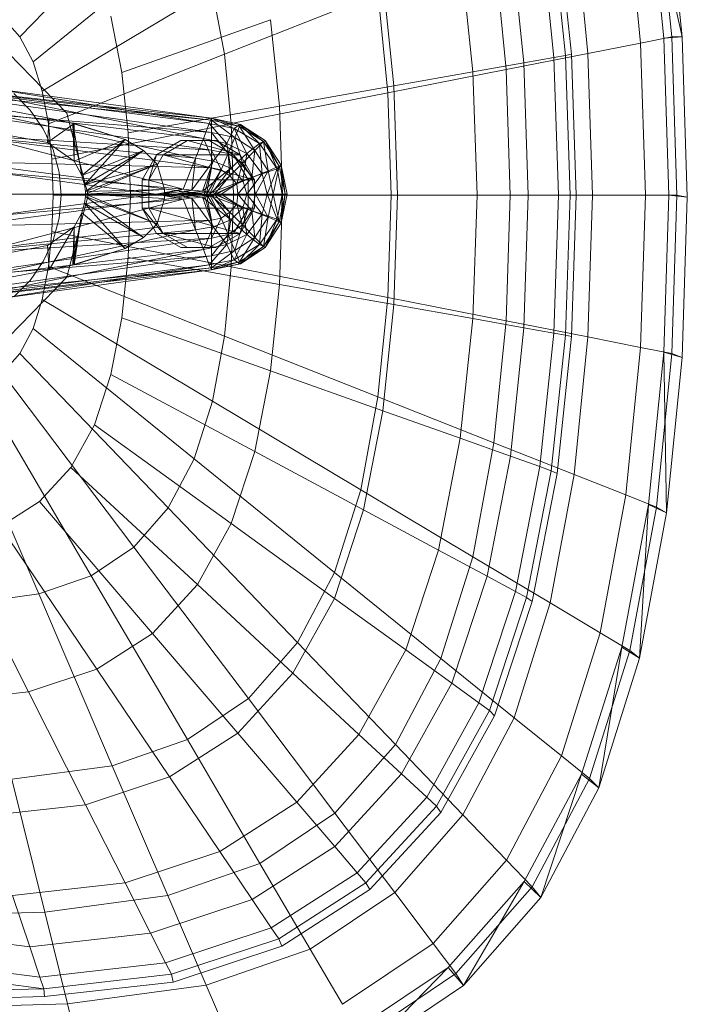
# Model space of a CAD drawing. Header units: metres. Extents: x 391.1 to 427.5, y 12.5 to 28.4.
# Tile 90 of 209: x 403.521 to 403.654, y 26.525 to 26.72. Entities that reach past the tile are written whole.
import ezdxf

# ---------------------------------------------------------------- set-up
doc = ezdxf.new("R2010")
doc.units = ezdxf.units.M
doc.layers.add('02_MOBILIARIO', color=7, linetype='Continuous', lineweight=18)
doc.layers.add('A-DETL-____-MBND', color=7, linetype='Continuous', lineweight=18)

# ---------------------------------------------------------------- blocks, each defined once
blk = doc.blocks.new('Family - Rentamans PA-152299-03_CLI_AIGUA_P0A')
at = {"layer": 'A-DETL-____-MBND', "color": 253, "true_color": 0xaaaaaa}
for p, q in [((0.16218, 0.24466), (0.13282, 0.21409)), ((0.26035, 0.21386), (0.2573, 0.24402)), ((0.26398, 0.21415), (0.2573, 0.24402)), ((0.26192, 0.2141), (0.25887, 0.24449)), ((0.26398, 0.21415), (0.26089, 0.24493)), ((0.25575, 0.21289), (0.25282, 0.2421)), ((0.24532, 0.21083), (0.24258, 0.23805)), ((0.2358, 0.23649), (0.23859, 0.21004)), ((0.23806, 0.23729), (0.24088, 0.21045)), ((0.23919, 0.23784), (0.24205, 0.21072)), ((0.16731, 0.23496), (0.13541, 0.20918)), ((0.22995, 0.23441), (0.23263, 0.20898)), ((0.22004, 0.23089), (0.22254, 0.20719)), ((0.22913, 0.20764), (0.2267, 0.23178)), ((0.20468, 0.22542), (0.20689, 0.20442)), ((0.17092, 0.2235), (0.13724, 0.20338)), ((0.17092, 0.2235), (0.1733, 0.21066)), ((0.20373, 0.22269), (0.1733, 0.21066)), ((0.20373, 0.22269), (0.2057, 0.20303)), ((0.12937, 0.21801), (0.13282, 0.21409)), ((0.15084, 0.21822), (0.15302, 0.20705)), ((0.15302, 0.20705), (0.18245, 0.21752)), ((0.18245, 0.21752), (0.18425, 0.2004)), ((0.13282, 0.21409), (0.13541, 0.20918)), ((0.24532, 0.21083), (0.25575, 0.21289)), ((0.25576, 0.21288), (0.26192, 0.2141)), ((0.25672, 0.18276), (0.25576, 0.21288)), ((0.26398, 0.21415), (0.26035, 0.21386)), ((0.26136, 0.18276), (0.26035, 0.21386)), ((0.26192, 0.2141), (0.26398, 0.21415)), ((0.26293, 0.18276), (0.26192, 0.2141)), ((0.265, 0.1824), (0.26398, 0.21415)), ((0.13052, 0.21088), (0.1421, 0.19899)), ((0.1421, 0.19899), (0.13052, 0.21088)), ((0.1733, 0.21066), (0.13844, 0.19688)), ((0.1733, 0.21066), (0.17468, 0.19692)), ((0.22913, 0.20764), (0.24532, 0.21083)), ((0.24088, 0.21045), (0.24205, 0.21072)), ((0.24205, 0.21072), (0.24299, 0.18276)), ((0.24622, 0.18276), (0.24532, 0.21083)), ((0.13541, 0.20918), (0.13724, 0.20338)), ((0.22254, 0.20719), (0.23263, 0.20898)), ((0.23263, 0.20898), (0.23859, 0.21004)), ((0.23263, 0.20898), (0.23351, 0.18276)), ((0.23859, 0.21004), (0.24088, 0.21045)), ((0.23859, 0.21004), (0.2395, 0.18276)), ((0.24088, 0.21045), (0.24181, 0.18276)), ((0.08657, 0.20799), (0.13857, 0.19799)), ((0.08657, 0.20799), (0.13857, 0.19799)), ((0.15302, 0.20705), (0.15427, 0.19509)), ((0.2057, 0.20303), (0.22913, 0.20764)), ((0.20689, 0.20442), (0.22254, 0.20719)), ((0.22254, 0.20719), (0.22336, 0.18276)), ((0.22993, 0.18276), (0.22913, 0.20764)), ((0.13827, 0.19319), (0.08227, 0.20349)), ((0.13827, 0.19319), (0.08227, 0.20349)), ((0.11077, 0.20469), (0.17077, 0.19759)), ((0.11077, 0.20469), (0.17077, 0.19799)), ((0.17077, 0.19799), (0.11077, 0.20469)), ((0.11377, 0.20329), (0.17077, 0.19519)), ((0.17077, 0.19759), (0.11377, 0.20329)), ((0.12677, 0.20399), (0.17077, 0.19799)), ((0.12677, 0.20399), (0.17027, 0.19699)), ((0.13157, 0.20287), (0.13481, 0.19963)), ((0.13157, 0.20287), (0.13481, 0.19963)), ((0.13724, 0.20338), (0.13844, 0.19688)), ((0.2057, 0.20303), (0.17468, 0.19693)), ((0.18425, 0.2004), (0.20689, 0.20442)), ((0.2057, 0.20303), (0.20635, 0.18276)), ((0.20689, 0.20442), (0.20762, 0.18276)), ((0.12677, 0.20259), (0.17027, 0.19699)), ((0.16917, 0.19399), (0.12677, 0.20259)), ((0.11777, 0.19949), (0.17077, 0.19169)), ((0.11777, 0.19949), (0.17077, 0.19519)), ((0.12677, 0.19899), (0.16917, 0.19399)), ((0.16757, 0.19009), (0.12677, 0.19899)), ((0.13481, 0.19963), (0.13743, 0.19588)), ((0.13481, 0.19963), (0.13743, 0.19588)), ((0.1421, 0.19899), (0.14634, 0.18276)), ((0.14634, 0.18276), (0.1421, 0.19899)), ((0.18425, 0.2004), (0.15428, 0.19509)), ((0.18425, 0.2004), (0.18485, 0.18276)), ((0.13857, 0.19799), (0.13827, 0.19319)), ((0.14357, 0.19699), (0.13827, 0.19319)), ((0.14327, 0.19699), (0.13857, 0.19799)), ((0.13857, 0.19799), (0.14357, 0.19699)), ((0.14327, 0.19699), (0.13857, 0.19799)), ((0.17468, 0.19692), (0.13914, 0.18993)), ((0.14327, 0.19699), (0.14357, 0.19699)), ((0.15367, 0.19379), (0.14327, 0.19699)), ((0.14507, 0.18669), (0.14327, 0.19699)), ((0.14357, 0.18949), (0.14327, 0.19699)), ((0.15367, 0.19379), (0.14357, 0.19699)), ((0.14357, 0.19699), (0.15367, 0.19379)), ((0.14357, 0.19699), (0.14357, 0.18949)), ((0.16917, 0.19399), (0.17027, 0.19699)), ((0.17027, 0.19699), (0.17077, 0.19799)), ((0.17027, 0.19699), (0.17527, 0.19599)), ((0.17027, 0.19699), (0.17377, 0.19299)), ((0.17077, 0.19799), (0.17077, 0.19759)), ((0.17077, 0.19799), (0.17627, 0.19639)), ((0.17077, 0.19799), (0.17637, 0.19679)), ((0.17637, 0.19679), (0.17077, 0.19799)), ((0.17077, 0.19799), (0.17647, 0.19679)), ((0.17527, 0.19599), (0.17077, 0.19799)), ((0.17077, 0.19759), (0.17077, 0.19519)), ((0.17077, 0.19759), (0.17537, 0.19419)), ((0.17627, 0.19639), (0.17077, 0.19759)), ((0.17468, 0.19692), (0.17514, 0.18276)), ((0.13743, 0.19588), (0.13937, 0.19174)), ((0.13743, 0.19588), (0.13937, 0.19174)), ((0.13844, 0.19688), (0.13914, 0.18993)), ((0.15428, 0.19509), (0.15469, 0.18276)), ((0.17077, 0.19519), (0.17077, 0.19169)), ((0.17077, 0.19519), (0.17407, 0.19099)), ((0.17077, 0.19519), (0.17537, 0.19419)), ((0.17377, 0.19299), (0.17527, 0.19599)), ((0.17527, 0.19599), (0.17637, 0.19679)), ((0.17527, 0.19599), (0.18027, 0.19299)), ((0.17777, 0.19099), (0.17527, 0.19599)), ((0.17627, 0.19639), (0.17537, 0.19419)), ((0.17647, 0.19679), (0.17627, 0.19639)), ((0.17627, 0.19639), (0.17937, 0.19159)), ((0.18107, 0.19339), (0.17627, 0.19639)), ((0.17637, 0.19679), (0.17647, 0.19679)), ((0.17637, 0.19679), (0.18137, 0.19359)), ((0.18027, 0.19299), (0.17637, 0.19679)), ((0.17647, 0.19679), (0.18107, 0.19339)), ((0.18137, 0.19359), (0.17647, 0.19679)), ((0.17647, 0.19679), (0.18137, 0.19359)), ((0.17077, 0.19169), (0.11947, 0.19479)), ((0.11947, 0.19479), (0.17077, 0.18819)), ((0.12677, 0.19399), (0.16757, 0.19009)), ((0.16517, 0.18399), (0.12677, 0.19399)), ((0.13827, 0.19319), (0.14357, 0.18949)), ((0.13827, 0.19319), (0.14357, 0.18949)), ((0.15367, 0.19379), (0.14357, 0.18949)), ((0.15367, 0.19379), (0.14507, 0.18669)), ((0.14507, 0.18669), (0.15367, 0.19379)), ((0.14557, 0.18479), (0.15367, 0.19379)), ((0.15367, 0.19379), (0.15727, 0.19159)), ((0.15727, 0.19159), (0.15367, 0.19379)), ((0.16465, 0.19359), (0.15986, 0.19079)), ((0.16119, 0.19079), (0.16599, 0.19359)), ((0.16599, 0.19359), (0.16465, 0.19359)), ((0.17028, 0.19359), (0.16465, 0.19359)), ((0.17644, 0.19079), (0.16599, 0.19359)), ((0.16599, 0.19359), (0.17163, 0.19359)), ((0.16757, 0.19009), (0.16917, 0.19399)), ((0.16917, 0.19399), (0.17377, 0.19299)), ((0.17107, 0.18949), (0.16917, 0.19399)), ((0.17163, 0.19359), (0.17028, 0.19359)), ((0.17509, 0.19079), (0.17028, 0.19359)), ((0.17644, 0.19079), (0.17163, 0.19359)), ((0.17537, 0.19419), (0.17407, 0.19099)), ((0.17537, 0.19419), (0.17687, 0.18909)), ((0.17537, 0.19419), (0.17937, 0.19159)), ((0.18107, 0.19339), (0.17937, 0.19159)), ((0.18027, 0.19299), (0.18137, 0.19359)), ((0.18137, 0.19359), (0.18107, 0.19339)), ((0.18107, 0.19339), (0.18197, 0.18759)), ((0.18417, 0.18849), (0.18107, 0.19339)), ((0.18137, 0.19359), (0.18417, 0.18849)), ((0.18137, 0.19359), (0.18457, 0.18869)), ((0.18457, 0.18869), (0.18137, 0.19359)), ((0.18377, 0.18799), (0.18137, 0.19359)), ((0.13937, 0.19174), (0.14055, 0.18732)), ((0.13937, 0.19174), (0.14055, 0.18732)), ((0.15727, 0.19159), (0.14507, 0.18669)), ((0.15727, 0.19159), (0.14557, 0.18479)), ((0.14557, 0.18479), (0.15727, 0.19159)), ((0.14577, 0.18349), (0.15727, 0.19159)), ((0.15727, 0.19159), (0.15997, 0.18889)), ((0.15997, 0.18889), (0.15727, 0.19159)), ((0.17077, 0.19169), (0.17077, 0.18819)), ((0.17407, 0.19099), (0.17077, 0.19169)), ((0.17077, 0.19169), (0.17267, 0.18779)), ((0.17107, 0.18949), (0.17377, 0.19299)), ((0.17377, 0.19299), (0.17777, 0.19099)), ((0.17377, 0.19299), (0.17457, 0.18809)), ((0.17937, 0.19159), (0.17687, 0.18909)), ((0.17777, 0.19099), (0.18027, 0.19299)), ((0.17937, 0.19159), (0.17877, 0.18629)), ((0.17937, 0.19159), (0.18197, 0.18759)), ((0.18027, 0.19299), (0.18377, 0.18799)), ((0.18077, 0.18699), (0.18027, 0.19299)), ((0.17077, 0.18819), (0.12097, 0.18939)), ((0.12097, 0.18939), (0.16927, 0.18299)), ((0.13914, 0.18993), (0.13937, 0.18276)), ((0.14357, 0.18949), (0.14507, 0.18669)), ((0.14357, 0.18949), (0.14507, 0.18669)), ((0.15986, 0.19079), (0.15705, 0.18579)), ((0.15986, 0.19079), (0.15837, 0.18579)), ((0.15837, 0.18579), (0.16119, 0.19079)), ((0.15986, 0.19079), (0.16119, 0.19079)), ((0.16119, 0.19079), (0.17644, 0.19079)), ((0.17925, 0.18579), (0.16119, 0.19079)), ((0.16517, 0.18399), (0.16757, 0.19009)), ((0.16687, 0.18379), (0.16757, 0.19009)), ((0.16687, 0.18379), (0.17107, 0.18949)), ((0.16757, 0.19009), (0.17107, 0.18949)), ((0.16897, 0.18359), (0.17107, 0.18949)), ((0.17107, 0.18949), (0.17457, 0.18809)), ((0.17407, 0.19099), (0.17267, 0.18779)), ((0.17687, 0.18909), (0.17407, 0.19099)), ((0.17407, 0.19099), (0.17437, 0.18659)), ((0.17457, 0.18809), (0.17777, 0.19099)), ((0.17644, 0.19079), (0.17509, 0.19079)), ((0.17925, 0.18579), (0.17509, 0.19079)), ((0.178, 0.18579), (0.17509, 0.19079)), ((0.17925, 0.18579), (0.17644, 0.19079)), ((0.17697, 0.18569), (0.17777, 0.19099)), ((0.17777, 0.19099), (0.18077, 0.18699)), ((0.12677, 0.18739), (0.16517, 0.18399)), ((0.15977, 0.18299), (0.12677, 0.18739)), ((0.14055, 0.18732), (0.14095, 0.18276)), ((0.14055, 0.18732), (0.14095, 0.18276)), ((0.15997, 0.18889), (0.14557, 0.18479)), ((0.15997, 0.18889), (0.14577, 0.18349)), ((0.14577, 0.18299), (0.15997, 0.18889)), ((0.14577, 0.18349), (0.15997, 0.18889)), ((0.15997, 0.18889), (0.16147, 0.18389)), ((0.16147, 0.18389), (0.15997, 0.18889)), ((0.16897, 0.18359), (0.17457, 0.18809)), ((0.17077, 0.18819), (0.16927, 0.18299)), ((0.17077, 0.18819), (0.16977, 0.18299)), ((0.17267, 0.18779), (0.16977, 0.18299)), ((0.17267, 0.18779), (0.17037, 0.18299)), ((0.17267, 0.18779), (0.17077, 0.18819)), ((0.17457, 0.18809), (0.17097, 0.18339)), ((0.17437, 0.18659), (0.17267, 0.18779)), ((0.17687, 0.18909), (0.17437, 0.18659)), ((0.17457, 0.18809), (0.17697, 0.18569)), ((0.17687, 0.18909), (0.17577, 0.18499)), ((0.17877, 0.18629), (0.17687, 0.18909)), ((0.18197, 0.18759), (0.17877, 0.18629)), ((0.18197, 0.18759), (0.17947, 0.18299)), ((0.18077, 0.18699), (0.18377, 0.18799)), ((0.18177, 0.18299), (0.18377, 0.18799)), ((0.18417, 0.18849), (0.18197, 0.18759)), ((0.18197, 0.18759), (0.18297, 0.18299)), ((0.18417, 0.18849), (0.18297, 0.18299)), ((0.18377, 0.18799), (0.18457, 0.18869)), ((0.18377, 0.18799), (0.18477, 0.18299)), ((0.18457, 0.18869), (0.18417, 0.18849)), ((0.18537, 0.18299), (0.18417, 0.18849)), ((0.18457, 0.18869), (0.18577, 0.18299)), ((0.18577, 0.18299), (0.18457, 0.18869)), ((0.18457, 0.18869), (0.18537, 0.18299)), ((0.18457, 0.18869), (0.18477, 0.18299)), ((0.14507, 0.18669), (0.14557, 0.18479)), ((0.14507, 0.18669), (0.14557, 0.18479)), ((0.15705, 0.18579), (0.15837, 0.18579)), ((0.15705, 0.18579), (0.15705, 0.18019)), ((0.15837, 0.18579), (0.17925, 0.18579)), ((0.15837, 0.18019), (0.15837, 0.18579)), ((0.17437, 0.18659), (0.17037, 0.18299)), ((0.17097, 0.18339), (0.17697, 0.18569)), ((0.17437, 0.18659), (0.17137, 0.18299)), ((0.17177, 0.18299), (0.17697, 0.18569)), ((0.17577, 0.18499), (0.17437, 0.18659)), ((0.17877, 0.18629), (0.17577, 0.18499)), ((0.17877, 0.18629), (0.17597, 0.18299)), ((0.17697, 0.18569), (0.18077, 0.18699)), ((0.17697, 0.18569), (0.17777, 0.18299)), ((0.17777, 0.18299), (0.18077, 0.18699)), ((0.178, 0.18019), (0.178, 0.18579)), ((0.178, 0.18579), (0.17925, 0.18579)), ((0.17947, 0.18299), (0.17877, 0.18629)), ((0.17925, 0.18019), (0.17925, 0.18579)), ((0.18077, 0.18699), (0.18177, 0.18299)), ((0.14557, 0.18479), (0.14577, 0.18349)), ((0.14557, 0.18479), (0.14577, 0.18349)), ((0.16147, 0.18389), (0.14577, 0.18349)), ((0.14577, 0.18299), (0.16147, 0.18389)), ((0.14577, 0.18349), (0.14577, 0.18299)), ((0.14577, 0.18349), (0.14577, 0.18299)), ((0.15977, 0.18299), (0.16517, 0.18399)), ((0.16077, 0.18299), (0.16517, 0.18399)), ((0.16077, 0.18299), (0.16687, 0.18379)), ((0.16147, 0.18209), (0.16147, 0.18389)), ((0.16147, 0.18389), (0.16147, 0.18209)), ((0.16377, 0.18299), (0.16687, 0.18379)), ((0.16377, 0.18299), (0.16897, 0.18359)), ((0.16477, 0.18299), (0.16897, 0.18359)), ((0.16477, 0.18299), (0.17097, 0.18339)), ((0.16517, 0.18399), (0.16687, 0.18379)), ((0.16687, 0.18379), (0.16897, 0.18359)), ((0.16897, 0.18359), (0.17097, 0.18339)), ((0.17097, 0.18339), (0.17177, 0.18299)), ((0.17577, 0.18499), (0.17137, 0.18299)), ((0.17577, 0.18499), (0.17267, 0.18299)), ((0.17597, 0.18299), (0.17577, 0.18499)), ((0.16927, 0.18299), (0.12097, 0.17659)), ((0.16927, 0.18299), (0.12177, 0.18299)), ((0.12677, 0.17859), (0.15977, 0.18299)), ((0.12677, 0.17859), (0.16517, 0.18199)), ((0.12677, 0.17199), (0.16517, 0.18199)), ((0.12687, 0.18299), (0.15977, 0.18299)), ((0.13937, 0.18276), (0.13914, 0.17559)), ((0.17514, 0.18276), (0.13937, 0.18276)), ((0.14095, 0.18276), (0.14055, 0.1782)), ((0.14095, 0.18276), (0.14055, 0.1782)), ((0.14634, 0.18276), (0.1421, 0.16652)), ((0.1421, 0.16652), (0.14634, 0.18276)), ((0.14557, 0.18119), (0.14577, 0.18249)), ((0.14577, 0.18249), (0.14557, 0.18119)), ((0.14577, 0.18299), (0.16147, 0.18209)), ((0.16147, 0.18209), (0.14577, 0.18299)), ((0.14577, 0.18249), (0.14577, 0.18299)), ((0.14577, 0.18299), (0.14577, 0.18249)), ((0.14577, 0.18299), (0.15997, 0.17709)), ((0.15997, 0.17709), (0.14577, 0.18299)), ((0.15997, 0.17709), (0.14577, 0.18249)), ((0.14577, 0.18249), (0.15997, 0.17709)), ((0.14577, 0.18249), (0.15727, 0.17439)), ((0.15727, 0.17439), (0.14577, 0.18249)), ((0.15469, 0.18276), (0.15428, 0.17043)), ((0.18485, 0.18276), (0.15469, 0.18276)), ((0.15977, 0.18299), (0.16077, 0.18299)), ((0.16517, 0.18199), (0.15977, 0.18299)), ((0.15997, 0.17709), (0.16147, 0.18209)), ((0.16147, 0.18209), (0.15997, 0.17709)), ((0.16517, 0.18199), (0.16077, 0.18299)), ((0.16077, 0.18299), (0.16377, 0.18299)), ((0.16687, 0.18219), (0.16077, 0.18299)), ((0.16687, 0.18219), (0.16377, 0.18299)), ((0.16377, 0.18299), (0.16477, 0.18299)), ((0.16897, 0.18239), (0.16377, 0.18299)), ((0.16897, 0.18239), (0.16477, 0.18299)), ((0.16477, 0.18299), (0.17177, 0.18299)), ((0.17097, 0.18259), (0.16477, 0.18299)), ((0.16517, 0.18199), (0.16687, 0.18219)), ((0.16757, 0.17589), (0.16517, 0.18199)), ((0.16687, 0.18219), (0.16897, 0.18239)), ((0.16757, 0.17589), (0.16687, 0.18219)), ((0.17107, 0.17649), (0.16687, 0.18219)), ((0.16897, 0.18239), (0.17097, 0.18259)), ((0.17107, 0.17649), (0.16897, 0.18239)), ((0.17457, 0.17789), (0.16897, 0.18239)), ((0.16977, 0.18299), (0.16927, 0.18299)), ((0.16927, 0.18299), (0.17077, 0.17779)), ((0.16977, 0.18299), (0.17077, 0.17779)), ((0.17037, 0.18299), (0.16977, 0.18299)), ((0.16977, 0.18299), (0.17267, 0.17819)), ((0.17037, 0.18299), (0.17267, 0.17819)), ((0.17137, 0.18299), (0.17037, 0.18299)), ((0.17037, 0.18299), (0.17437, 0.17939)), ((0.17097, 0.18259), (0.17177, 0.18299)), ((0.17097, 0.18259), (0.17697, 0.18029)), ((0.17457, 0.17789), (0.17097, 0.18259)), ((0.17137, 0.18299), (0.17437, 0.17939)), ((0.17267, 0.18299), (0.17137, 0.18299)), ((0.17137, 0.18299), (0.17577, 0.18099)), ((0.17177, 0.18299), (0.17777, 0.18299)), ((0.17177, 0.18299), (0.17697, 0.18029)), ((0.17597, 0.18299), (0.17267, 0.18299)), ((0.17267, 0.18299), (0.17577, 0.18099)), ((0.17514, 0.18276), (0.17468, 0.16859)), ((0.20635, 0.18276), (0.17514, 0.18276)), ((0.17597, 0.18299), (0.17577, 0.18099)), ((0.17947, 0.18299), (0.17597, 0.18299)), ((0.17877, 0.17969), (0.17597, 0.18299)), ((0.17697, 0.18029), (0.17777, 0.18299)), ((0.17777, 0.18299), (0.18177, 0.18299)), ((0.17777, 0.18299), (0.18077, 0.17899)), ((0.17947, 0.18299), (0.17877, 0.17969)), ((0.18297, 0.18299), (0.17947, 0.18299)), ((0.18197, 0.17839), (0.17947, 0.18299)), ((0.18077, 0.17899), (0.18177, 0.18299)), ((0.18177, 0.18299), (0.18477, 0.18299)), ((0.18177, 0.18299), (0.18377, 0.17799)), ((0.18297, 0.18299), (0.18197, 0.17839)), ((0.18537, 0.18299), (0.18297, 0.18299)), ((0.18297, 0.18299), (0.18417, 0.17749)), ((0.18477, 0.18299), (0.18377, 0.17799)), ((0.18537, 0.18299), (0.18417, 0.17749)), ((0.18485, 0.18276), (0.18425, 0.16511)), ((0.18457, 0.17729), (0.18577, 0.18299)), ((0.18577, 0.18299), (0.18457, 0.17729)), ((0.18457, 0.17729), (0.18537, 0.18299)), ((0.18477, 0.18299), (0.18457, 0.17729)), ((0.18477, 0.18299), (0.18577, 0.18299)), ((0.20762, 0.18276), (0.18485, 0.18276)), ((0.18577, 0.18299), (0.18537, 0.18299)), ((0.20635, 0.18276), (0.2057, 0.16248)), ((0.20635, 0.18276), (0.22993, 0.18276)), ((0.20762, 0.18276), (0.20689, 0.1611)), ((0.20762, 0.18276), (0.22336, 0.18276)), ((0.22336, 0.18276), (0.22254, 0.15832)), ((0.22336, 0.18276), (0.23351, 0.18276)), ((0.22913, 0.15787), (0.22993, 0.18276)), ((0.22993, 0.18276), (0.24622, 0.18276)), ((0.23351, 0.18276), (0.23262, 0.15653)), ((0.23351, 0.18276), (0.2395, 0.18276)), ((0.2395, 0.18276), (0.23859, 0.15548)), ((0.2395, 0.18276), (0.24181, 0.18276)), ((0.24181, 0.18276), (0.24088, 0.15507)), ((0.24181, 0.18276), (0.24299, 0.18276)), ((0.24299, 0.18276), (0.24205, 0.15479)), ((0.24532, 0.15469), (0.24622, 0.18276)), ((0.24622, 0.18276), (0.25672, 0.18276)), ((0.25576, 0.15263), (0.25672, 0.18276)), ((0.25672, 0.18276), (0.26293, 0.18276)), ((0.26035, 0.15166), (0.26136, 0.18276)), ((0.265, 0.1824), (0.26136, 0.18276)), ((0.26192, 0.15141), (0.26293, 0.18276)), ((0.26293, 0.18276), (0.265, 0.1824)), ((0.26398, 0.15065), (0.265, 0.1824)), ((0.14507, 0.17929), (0.14557, 0.18119)), ((0.14557, 0.18119), (0.14507, 0.17929)), ((0.15727, 0.17439), (0.14557, 0.18119)), ((0.14557, 0.18119), (0.15727, 0.17439)), ((0.14557, 0.18119), (0.15367, 0.17219)), ((0.15367, 0.17219), (0.14557, 0.18119)), ((0.15705, 0.18019), (0.15837, 0.18019)), ((0.15705, 0.18019), (0.16119, 0.17519)), ((0.15705, 0.18019), (0.15986, 0.17519)), ((0.15837, 0.18019), (0.17925, 0.18019)), ((0.16119, 0.17519), (0.15837, 0.18019)), ((0.15837, 0.18019), (0.17644, 0.17519)), ((0.17437, 0.17939), (0.17267, 0.17819)), ((0.17437, 0.17939), (0.17407, 0.17499)), ((0.17577, 0.18099), (0.17437, 0.17939)), ((0.17437, 0.17939), (0.17687, 0.17689)), ((0.17457, 0.17789), (0.17697, 0.18029)), ((0.17509, 0.17519), (0.178, 0.18019)), ((0.17577, 0.18099), (0.17687, 0.17689)), ((0.17577, 0.18099), (0.17877, 0.17969)), ((0.17644, 0.17519), (0.17925, 0.18019)), ((0.17644, 0.17519), (0.178, 0.18019)), ((0.17877, 0.17969), (0.17687, 0.17689)), ((0.17697, 0.18029), (0.18077, 0.17899)), ((0.17697, 0.18029), (0.17777, 0.17499)), ((0.17925, 0.18019), (0.178, 0.18019)), ((0.18197, 0.17839), (0.17877, 0.17969)), ((0.17877, 0.17969), (0.17937, 0.17439)), ((0.17077, 0.17779), (0.11947, 0.17119)), ((0.17077, 0.17779), (0.12097, 0.17659)), ((0.14055, 0.1782), (0.13937, 0.17378)), ((0.14055, 0.1782), (0.13937, 0.17378)), ((0.14327, 0.16899), (0.14507, 0.17929)), ((0.14357, 0.17649), (0.14507, 0.17929)), ((0.14507, 0.17929), (0.14357, 0.17649)), ((0.14507, 0.17929), (0.14357, 0.16899)), ((0.15367, 0.17219), (0.14507, 0.17929)), ((0.14507, 0.17929), (0.15367, 0.17219)), ((0.17267, 0.17819), (0.17077, 0.17779)), ((0.17267, 0.17819), (0.17077, 0.17429)), ((0.17077, 0.17779), (0.17077, 0.17429)), ((0.17457, 0.17789), (0.17107, 0.17649)), ((0.17267, 0.17819), (0.17407, 0.17499)), ((0.17457, 0.17789), (0.17377, 0.17299)), ((0.17777, 0.17499), (0.17457, 0.17789)), ((0.17777, 0.17499), (0.18077, 0.17899)), ((0.18197, 0.17839), (0.17937, 0.17439)), ((0.18077, 0.17899), (0.18027, 0.17299)), ((0.18377, 0.17799), (0.18027, 0.17299)), ((0.18077, 0.17899), (0.18377, 0.17799)), ((0.18107, 0.17259), (0.18197, 0.17839)), ((0.18417, 0.17749), (0.18107, 0.17259)), ((0.18377, 0.17799), (0.18137, 0.17239)), ((0.18417, 0.17749), (0.18137, 0.17239)), ((0.18417, 0.17749), (0.18197, 0.17839)), ((0.18377, 0.17799), (0.18457, 0.17729)), ((0.18457, 0.17729), (0.18417, 0.17749)), ((0.12677, 0.17199), (0.16757, 0.17589)), ((0.12677, 0.16699), (0.16757, 0.17589)), ((0.13827, 0.17279), (0.14357, 0.17649)), ((0.14357, 0.17649), (0.13827, 0.17279)), ((0.13914, 0.17559), (0.13844, 0.16864)), ((0.13857, 0.16799), (0.14357, 0.17649)), ((0.17468, 0.16859), (0.13914, 0.17559)), ((0.14327, 0.16899), (0.14357, 0.17649)), ((0.14357, 0.17649), (0.14357, 0.16899)), ((0.15727, 0.17439), (0.15997, 0.17709)), ((0.15997, 0.17709), (0.15727, 0.17439)), ((0.16757, 0.17589), (0.17107, 0.17649)), ((0.16917, 0.17199), (0.16757, 0.17589)), ((0.17107, 0.17649), (0.16917, 0.17199)), ((0.17377, 0.17299), (0.17107, 0.17649)), ((0.17687, 0.17689), (0.17407, 0.17499)), ((0.17687, 0.17689), (0.17537, 0.17179)), ((0.17687, 0.17689), (0.17937, 0.17439)), ((0.18137, 0.17239), (0.18457, 0.17729)), ((0.18457, 0.17729), (0.18137, 0.17239)), ((0.17077, 0.17429), (0.11777, 0.16649)), ((0.17077, 0.17429), (0.11947, 0.17119)), ((0.13937, 0.17378), (0.13743, 0.16963)), ((0.13937, 0.17378), (0.13743, 0.16963)), ((0.15367, 0.17219), (0.15727, 0.17439)), ((0.15727, 0.17439), (0.15367, 0.17219)), ((0.15986, 0.17519), (0.16119, 0.17519)), ((0.15986, 0.17519), (0.16465, 0.17239)), ((0.16119, 0.17519), (0.17644, 0.17519)), ((0.16599, 0.17239), (0.16119, 0.17519)), ((0.16119, 0.17519), (0.17163, 0.17239)), ((0.17028, 0.17239), (0.17509, 0.17519)), ((0.17407, 0.17499), (0.17077, 0.17429)), ((0.17407, 0.17499), (0.17077, 0.17079)), ((0.17077, 0.17429), (0.17077, 0.17079)), ((0.17163, 0.17239), (0.17644, 0.17519)), ((0.17777, 0.17499), (0.17377, 0.17299)), ((0.17407, 0.17499), (0.17537, 0.17179)), ((0.17644, 0.17519), (0.17509, 0.17519)), ((0.17527, 0.16999), (0.17777, 0.17499)), ((0.17937, 0.17439), (0.17537, 0.17179)), ((0.17937, 0.17439), (0.17627, 0.16959)), ((0.18027, 0.17299), (0.17777, 0.17499)), ((0.17937, 0.17439), (0.18107, 0.17259)), ((0.08227, 0.16249), (0.13827, 0.17279)), ((0.08227, 0.16249), (0.13827, 0.17279)), ((0.16917, 0.17199), (0.12677, 0.16339)), ((0.16917, 0.17199), (0.12677, 0.16699)), ((0.13827, 0.17279), (0.13857, 0.16799)), ((0.14327, 0.16899), (0.15367, 0.17219)), ((0.15367, 0.17219), (0.14357, 0.16899)), ((0.14357, 0.16899), (0.15367, 0.17219)), ((0.16465, 0.17239), (0.16599, 0.17239)), ((0.16465, 0.17239), (0.17028, 0.17239)), ((0.17163, 0.17239), (0.16599, 0.17239)), ((0.17377, 0.17299), (0.16917, 0.17199)), ((0.17027, 0.16899), (0.16917, 0.17199)), ((0.17377, 0.17299), (0.17027, 0.16899)), ((0.17028, 0.17239), (0.17163, 0.17239)), ((0.17537, 0.17179), (0.17077, 0.17079)), ((0.17537, 0.17179), (0.17077, 0.16839)), ((0.17527, 0.16999), (0.17377, 0.17299)), ((0.18027, 0.17299), (0.17527, 0.16999)), ((0.17537, 0.17179), (0.17627, 0.16959)), ((0.18107, 0.17259), (0.17627, 0.16959)), ((0.18027, 0.17299), (0.17637, 0.16919)), ((0.18137, 0.17239), (0.17637, 0.16919)), ((0.18107, 0.17259), (0.17647, 0.16919)), ((0.18137, 0.17239), (0.17647, 0.16919)), ((0.17647, 0.16919), (0.18137, 0.17239)), ((0.18137, 0.17239), (0.18027, 0.17299)), ((0.18137, 0.17239), (0.18107, 0.17259)), ((0.17077, 0.17079), (0.11377, 0.16269)), ((0.17077, 0.17079), (0.11777, 0.16649)), ((0.13743, 0.16963), (0.13481, 0.16588)), ((0.13743, 0.16963), (0.13481, 0.16588)), ((0.15428, 0.17043), (0.15302, 0.15847)), ((0.18425, 0.16511), (0.15428, 0.17043)), ((0.17527, 0.16999), (0.17027, 0.16899)), ((0.17077, 0.17079), (0.17077, 0.16839)), ((0.17077, 0.16799), (0.17527, 0.16999)), ((0.17637, 0.16919), (0.17527, 0.16999)), ((0.13857, 0.16799), (0.08657, 0.15799)), ((0.08657, 0.15799), (0.13857, 0.16799)), ((0.17077, 0.16839), (0.11077, 0.16129)), ((0.17077, 0.16799), (0.11077, 0.16129)), ((0.17077, 0.16799), (0.11077, 0.16129)), ((0.17077, 0.16839), (0.11377, 0.16269)), ((0.17027, 0.16899), (0.12677, 0.16199)), ((0.17027, 0.16899), (0.12677, 0.16339)), ((0.17077, 0.16799), (0.12677, 0.16199)), ((0.13844, 0.16864), (0.13724, 0.16214)), ((0.1733, 0.15485), (0.13844, 0.16864)), ((0.13857, 0.16799), (0.14327, 0.16899)), ((0.14357, 0.16899), (0.13857, 0.16799)), ((0.13857, 0.16799), (0.14357, 0.16899)), ((0.14357, 0.16899), (0.14327, 0.16899)), ((0.17077, 0.16799), (0.17027, 0.16899)), ((0.17627, 0.16959), (0.17077, 0.16839)), ((0.17627, 0.16959), (0.17077, 0.16799)), ((0.17647, 0.16919), (0.17077, 0.16799)), ((0.17647, 0.16919), (0.17077, 0.16799)), ((0.17637, 0.16919), (0.17077, 0.16799)), ((0.17077, 0.16839), (0.17077, 0.16799)), ((0.17468, 0.16859), (0.1733, 0.15486)), ((0.2057, 0.16248), (0.17468, 0.16859)), ((0.17627, 0.16959), (0.17647, 0.16919)), ((0.17647, 0.16919), (0.17637, 0.16919)), ((0.1421, 0.16652), (0.13052, 0.15464)), ((0.13052, 0.15464), (0.1421, 0.16652)), ((0.13481, 0.16588), (0.13157, 0.16265)), ((0.13481, 0.16588), (0.13157, 0.16265)), ((0.18425, 0.16511), (0.18245, 0.148)), ((0.20689, 0.1611), (0.18425, 0.16511)), ((0.13724, 0.16214), (0.13541, 0.15634)), ((0.17092, 0.14201), (0.13724, 0.16214)), ((0.2057, 0.16248), (0.20373, 0.14283)), ((0.2057, 0.16248), (0.22913, 0.15787)), ((0.20689, 0.1611), (0.20468, 0.14009)), ((0.22254, 0.15832), (0.20689, 0.1611)), ((0.15302, 0.15847), (0.15084, 0.14729)), ((0.18245, 0.148), (0.15302, 0.15847)), ((0.22254, 0.15832), (0.22004, 0.13463)), ((0.22254, 0.15832), (0.23263, 0.15653)), ((0.13541, 0.15634), (0.13282, 0.15143)), ((0.16731, 0.13056), (0.13541, 0.15634)), ((0.2267, 0.13374), (0.22913, 0.15787)), ((0.22913, 0.15787), (0.24532, 0.15469)), ((0.23263, 0.15653), (0.22995, 0.13111)), ((0.23263, 0.15653), (0.23859, 0.15548)), ((0.1733, 0.15486), (0.17092, 0.14201)), ((0.20373, 0.14283), (0.1733, 0.15486)), ((0.23859, 0.15548), (0.2358, 0.12902)), ((0.24088, 0.15507), (0.23806, 0.12822)), ((0.23859, 0.15548), (0.24088, 0.15507)), ((0.24205, 0.15479), (0.23919, 0.12768)), ((0.24088, 0.15507), (0.24205, 0.15479)), ((0.24258, 0.12746), (0.24532, 0.15469)), ((0.24532, 0.15469), (0.25575, 0.15263)), ((0.25282, 0.12342), (0.25575, 0.15263)), ((0.25576, 0.15263), (0.26192, 0.15142)), ((0.13282, 0.15143), (0.12937, 0.14751)), ((0.16218, 0.12086), (0.13282, 0.15143)), ((0.2573, 0.1215), (0.26035, 0.15166)), ((0.25887, 0.12102), (0.26192, 0.15141)), ((0.26089, 0.11987), (0.26035, 0.15166)), ((0.26035, 0.15166), (0.26398, 0.15065)), ((0.26089, 0.11987), (0.26398, 0.15065)), ((0.26192, 0.15141), (0.26398, 0.15065)), ((0.15537, 0.1131), (0.12937, 0.14751)), ((0.15084, 0.14729), (0.14756, 0.13732)), ((0.17934, 0.13201), (0.15084, 0.14729)), ((0.18245, 0.148), (0.17934, 0.13201)), ((0.20468, 0.14009), (0.18245, 0.148)), ((0.14692, 0.10743), (0.12509, 0.14464)), ((0.11983, 0.14281), (0.13653, 0.10383)), ((0.20373, 0.14283), (0.20031, 0.12445)), ((0.2267, 0.13374), (0.20373, 0.14283)), ((0.17092, 0.14201), (0.16731, 0.13056)), ((0.20031, 0.12445), (0.17092, 0.14201)), ((0.20468, 0.14009), (0.20086, 0.12046)), ((0.22004, 0.13463), (0.20468, 0.14009)), ((0.14756, 0.13732), (0.14288, 0.12888)), ((0.17464, 0.11773), (0.14756, 0.13732)), ((0.22004, 0.13463), (0.21574, 0.11248)), ((0.22995, 0.13111), (0.22004, 0.13463)), ((0.22251, 0.11118), (0.2267, 0.13374)), ((0.24258, 0.12746), (0.2267, 0.13374)), ((0.17934, 0.13201), (0.17464, 0.11773)), ((0.20086, 0.12046), (0.17934, 0.13201)), ((0.22995, 0.13111), (0.22533, 0.10733)), ((0.22995, 0.13111), (0.2358, 0.12902)), ((0.14288, 0.12888), (0.13667, 0.12213)), ((0.16795, 0.10565), (0.14288, 0.12888)), ((0.16731, 0.13056), (0.16218, 0.12086)), ((0.19515, 0.10805), (0.16731, 0.13056)), ((0.2358, 0.12902), (0.23099, 0.1043)), ((0.2358, 0.12902), (0.23806, 0.12822)), ((0.23806, 0.12822), (0.23317, 0.10312)), ((0.23919, 0.12768), (0.23426, 0.10233)), ((0.23785, 0.10202), (0.24258, 0.12746)), ((0.23806, 0.12822), (0.23919, 0.12768)), ((0.25282, 0.12342), (0.24258, 0.12746)), ((0.20031, 0.12445), (0.19515, 0.10805)), ((0.22251, 0.11118), (0.20031, 0.12445)), ((0.24775, 0.09611), (0.25282, 0.12342)), ((0.25887, 0.12102), (0.25282, 0.12342)), ((0.13667, 0.12213), (0.12897, 0.11719)), ((0.13667, 0.12213), (0.15906, 0.09599)), ((0.25202, 0.0933), (0.2573, 0.1215)), ((0.25359, 0.09261), (0.25887, 0.12102)), ((0.25554, 0.09109), (0.2573, 0.1215)), ((0.2573, 0.1215), (0.26089, 0.11987)), ((0.26089, 0.11987), (0.25887, 0.12102)), ((0.16218, 0.12086), (0.15537, 0.1131)), ((0.18781, 0.09417), (0.16218, 0.12086)), ((0.20086, 0.12046), (0.19509, 0.10294)), ((0.21574, 0.11248), (0.20086, 0.12046)), ((0.25554, 0.09109), (0.26089, 0.11987)), ((0.12897, 0.11719), (0.14804, 0.08893)), ((0.17464, 0.11773), (0.16795, 0.10565)), ((0.19509, 0.10294), (0.17464, 0.11773)), ((0.1195, 0.11406), (0.13449, 0.08444)), ((0.15536, 0.1131), (0.14692, 0.10743)), ((0.17806, 0.08308), (0.15536, 0.1131)), ((0.21574, 0.11248), (0.20923, 0.09272)), ((0.22533, 0.10733), (0.21574, 0.11248)), ((0.21618, 0.09106), (0.22251, 0.11118)), ((0.23785, 0.10202), (0.22251, 0.11118)), ((0.14692, 0.10743), (0.13653, 0.10383)), ((0.14692, 0.10743), (0.16597, 0.07496)), ((0.19515, 0.10805), (0.18781, 0.09417)), ((0.21618, 0.09106), (0.19515, 0.10805)), ((0.22533, 0.10733), (0.21834, 0.08613)), ((0.23099, 0.1043), (0.22533, 0.10733)), ((0.16795, 0.10565), (0.15906, 0.09599)), ((0.18688, 0.08811), (0.16795, 0.10565)), ((0.13653, 0.10383), (0.12264, 0.10196)), ((0.13653, 0.10383), (0.1511, 0.06981)), ((0.23099, 0.1043), (0.22372, 0.08223)), ((0.23099, 0.10429), (0.23317, 0.10312)), ((0.19509, 0.10294), (0.18688, 0.08811)), ((0.20923, 0.09272), (0.19509, 0.10294)), ((0.23317, 0.10312), (0.2258, 0.08073)), ((0.23426, 0.10233), (0.22681, 0.07971)), ((0.23071, 0.07931), (0.23785, 0.10202)), ((0.23317, 0.10312), (0.23426, 0.10233)), ((0.24775, 0.09611), (0.23785, 0.10202)), ((0.15906, 0.09599), (0.14804, 0.08893)), ((0.15906, 0.09599), (0.17596, 0.07625)), ((0.24008, 0.07174), (0.24775, 0.09611)), ((0.25359, 0.09261), (0.24775, 0.09611)), ((0.18781, 0.09417), (0.17806, 0.08308)), ((0.20717, 0.07402), (0.18781, 0.09417)), ((0.20923, 0.09272), (0.19996, 0.07599)), ((0.21834, 0.08613), (0.20923, 0.09272)), ((0.24405, 0.06815), (0.25202, 0.0933)), ((0.24562, 0.06727), (0.25359, 0.09261)), ((0.24746, 0.06542), (0.25202, 0.0933)), ((0.25202, 0.0933), (0.25554, 0.09109)), ((0.25554, 0.09109), (0.25359, 0.09261)), ((0.20717, 0.07402), (0.21618, 0.09106)), ((0.23071, 0.07931), (0.21618, 0.09106)), ((0.24746, 0.06542), (0.25554, 0.09109)), ((0.14804, 0.08893), (0.13449, 0.08444)), ((0.14804, 0.08893), (0.16244, 0.06758)), ((0.18688, 0.08811), (0.17596, 0.07625)), ((0.19996, 0.07599), (0.18688, 0.08811)), ((0.21834, 0.08613), (0.20839, 0.06817)), ((0.22372, 0.08223), (0.21834, 0.08613)), ((0.13449, 0.08444), (0.1184, 0.08263)), ((0.13449, 0.08444), (0.14581, 0.06207)), ((0.17806, 0.08308), (0.16597, 0.07496)), ((0.19519, 0.0604), (0.17806, 0.08308)), ((0.22372, 0.08223), (0.21338, 0.06355)), ((0.2258, 0.08073), (0.22372, 0.08223)), ((0.2258, 0.08073), (0.2153, 0.06177)), ((0.2258, 0.08073), (0.22681, 0.07971)), ((0.22681, 0.07971), (0.21621, 0.06056)), ((0.22054, 0.06009), (0.23071, 0.07931)), ((0.24008, 0.07174), (0.23071, 0.07931)), ((0.17596, 0.07625), (0.16244, 0.06758)), ((0.17596, 0.07625), (0.18765, 0.06261)), ((0.16597, 0.07496), (0.1511, 0.06981)), ((0.16597, 0.07496), (0.18036, 0.05043)), ((0.19996, 0.07599), (0.18765, 0.06261)), ((0.20839, 0.06817), (0.19996, 0.07599)), ((0.19519, 0.0604), (0.20717, 0.07402)), ((0.22054, 0.06009), (0.20717, 0.07402)), ((0.22917, 0.05111), (0.24008, 0.07174)), ((0.24562, 0.06727), (0.24008, 0.07174)), ((0.1511, 0.06981), (0.13123, 0.06713)), ((0.1511, 0.06981), (0.1621, 0.04411)), ((0.13123, 0.06713), (0.13772, 0.04082)), ((0.16244, 0.06758), (0.14581, 0.06207)), ((0.16244, 0.06758), (0.17239, 0.05283)), ((0.20839, 0.06817), (0.19518, 0.05382)), ((0.21338, 0.06355), (0.20839, 0.06817)), ((0.2327, 0.04685), (0.24405, 0.06815)), ((0.23426, 0.04581), (0.24562, 0.06727)), ((0.23596, 0.04368), (0.24405, 0.06815)), ((0.24405, 0.06815), (0.24746, 0.06542)), ((0.24562, 0.06727), (0.24746, 0.06542)), ((0.23596, 0.04368), (0.24746, 0.06542)), ((0.18765, 0.06261), (0.17239, 0.05283)), ((0.18765, 0.06261), (0.19518, 0.05382)), ((0.21338, 0.06355), (0.19963, 0.04862)), ((0.2153, 0.06177), (0.21338, 0.06355)), ((0.14581, 0.06207), (0.12606, 0.05985)), ((0.14581, 0.06207), (0.15363, 0.04662)), ((0.2153, 0.06177), (0.20135, 0.04662)), ((0.21621, 0.06056), (0.20212, 0.04526)), ((0.21621, 0.06056), (0.2153, 0.06177)), ((0.18036, 0.05043), (0.19519, 0.0604)), ((0.20704, 0.04473), (0.19519, 0.0604)), ((0.20704, 0.04473), (0.22054, 0.06009)), ((0.22917, 0.05111), (0.22054, 0.06009)), ((0.17239, 0.05283), (0.15363, 0.04662)), ((0.17239, 0.05283), (0.17881, 0.04332)), ((0.19518, 0.05382), (0.17881, 0.04332)), ((0.19518, 0.05382), (0.19963, 0.04862)), ((0.21467, 0.03462), (0.22917, 0.05111)), ((0.22917, 0.05111), (0.23426, 0.04581)), ((0.18036, 0.05043), (0.1621, 0.04411)), ((0.18036, 0.05043), (0.1903, 0.03348)), ((0.19963, 0.04862), (0.1826, 0.0377)), ((0.19963, 0.04862), (0.20135, 0.04662)), ((0.21762, 0.02983), (0.2327, 0.04685)), ((0.22069, 0.0263), (0.2327, 0.04685)), ((0.2327, 0.04685), (0.23596, 0.04368)), ((0.15363, 0.04662), (0.13135, 0.04411)), ((0.15363, 0.04662), (0.15867, 0.03665)), ((0.20135, 0.04662), (0.18406, 0.03553)), ((0.20212, 0.04526), (0.18466, 0.03406)), ((0.20135, 0.04662), (0.20212, 0.04526)), ((0.21918, 0.02865), (0.23426, 0.04581)), ((0.23426, 0.04581), (0.23596, 0.04368)), ((0.13135, 0.04411), (0.13476, 0.03396)), ((0.1621, 0.04411), (0.13772, 0.04082)), ((0.17881, 0.04332), (0.15867, 0.03665)), ((0.1621, 0.04411), (0.16971, 0.02635)), ((0.17881, 0.04332), (0.1826, 0.0377)), ((0.1903, 0.03348), (0.20704, 0.04473)), ((0.20704, 0.04473), (0.21467, 0.03462)), ((0.22069, 0.0263), (0.23596, 0.04368)), ((0.13772, 0.04082), (0.10273, 0.03978)), ((0.13772, 0.04082), (0.1422, 0.02264)), ((0.1826, 0.0377), (0.16165, 0.03076)), ((0.1826, 0.0377), (0.18406, 0.03553)), ((0.13476, 0.03396), (0.11696, 0.0362)), ((0.15867, 0.03665), (0.13476, 0.03396)), ((0.15867, 0.03665), (0.16165, 0.03076)), ((0.18406, 0.03553), (0.1628, 0.0285)), ((0.18406, 0.03553), (0.18466, 0.03406)), ((0.13476, 0.03396), (0.13678, 0.02796)), ((0.18466, 0.03406), (0.16318, 0.02695)), ((0.16971, 0.02635), (0.1903, 0.03348)), ((0.1903, 0.03348), (0.19671, 0.02256)), ((0.19671, 0.02256), (0.21467, 0.03462)), ((0.21467, 0.03462), (0.21918, 0.02865)), ((0.13678, 0.02796), (0.11825, 0.0303)), ((0.16165, 0.03076), (0.13678, 0.02796)), ((0.16165, 0.03076), (0.1628, 0.0285)), ((0.19894, 0.01737), (0.21762, 0.02983)), ((0.20176, 0.01359), (0.21762, 0.02983)), ((0.21762, 0.02983), (0.22069, 0.0263)), ((0.13755, 0.02565), (0.11875, 0.02802)), ((0.13678, 0.02796), (0.13755, 0.02565)), ((0.1628, 0.0285), (0.13755, 0.02565)), ((0.1628, 0.0285), (0.16318, 0.02695)), ((0.2005, 0.0161), (0.21918, 0.02865)), ((0.21918, 0.02865), (0.22069, 0.0263)), ((0.13755, 0.02565), (0.11566, 0.02511)), ((0.13755, 0.02565), (0.13769, 0.02408)), ((0.16318, 0.02695), (0.13769, 0.02408)), ((0.16971, 0.02635), (0.1422, 0.02264)), ((0.16971, 0.02635), (0.17461, 0.0149)), ((0.20176, 0.01359), (0.22069, 0.0263)), ((0.13769, 0.02408), (0.11557, 0.02353)), ((0.1422, 0.02264), (0.10273, 0.02147)), ((0.1422, 0.02264), (0.14508, 0.01092))]:
    blk.add_line(p, q, dxfattribs=at)
blk = doc.blocks.new('LONDR55-XX_ZZ-ARQ-CAA-M3D-Londres55_ifc-1-03_CLI_AIGUA_P0A')
at = {"layer": '02_MOBILIARIO', "color": 253, "lineweight": 18, "true_color": 0xaaaaaa}
blk.add_blockref('Family - Rentamans PA-152299-03_CLI_AIGUA_P0A', (403.38854, 26.50211), dxfattribs=at)

msp = doc.modelspace()

# ---------------------------------------------------------------- block references
at = {"lineweight": 5}
msp.add_blockref('LONDR55-XX_ZZ-ARQ-CAA-M3D-Londres55_ifc-1-03_CLI_AIGUA_P0A', (0, 0), dxfattribs=at)

doc.saveas('drawing.dxf')
